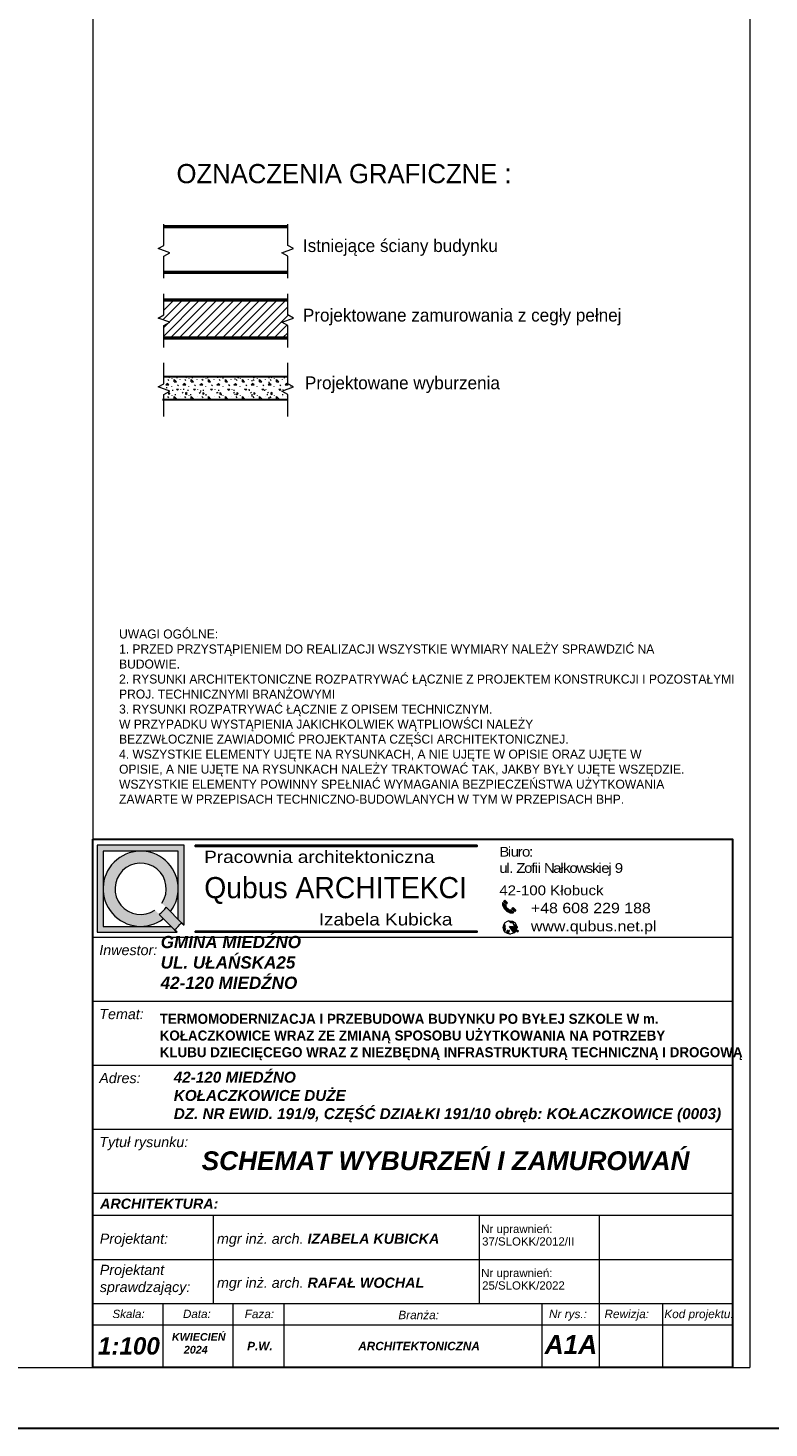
# Model space of a CAD drawing. Header units: millimetres. Extents: x -587 to 33545, y -26688 to 22494.
# Tile 249 of 256: x 16769 to 17637, y 8874 to 10514. Entities that reach past the tile are written whole.
import ezdxf
from ezdxf.enums import TextEntityAlignment as Align

# ---------------------------------------------------------------- set-up
doc = ezdxf.new("R2010")
doc.units = ezdxf.units.MM
doc.header["$MEASUREMENT"] = 0
doc.linetypes.add('ArchiTECH.PC Solid Line Type', pattern=[0])
doc.layers.add('a3', color=3, linetype='Continuous', lineweight=30, plot=False)
for name, color, linetype, lineweight in [('k_wyburzenia widoczne', 252, 'PNEUMATIC2', 30), ('l.wypełnień', 7, 'Continuous', 5), ('linia 009', 7, 'Continuous', 9), ('linia 04', 7, 'Continuous', 50), ('Nowe_820-G Rysunki Obrazki_Nr_pióra__23', 7, 'Continuous', 15), ('wymiarowanie', 176, 'Continuous', 9)]:
    doc.layers.add(name, color=color, linetype=linetype, lineweight=lineweight)
doc.layers.add('linia widokowa 020', color=7, linetype='Continuous', lineweight=20, true_color=0x000000)
doc.styles.add('ArchiTECHStyle1', font='arial.ttf', dxfattribs={"height": 0.16})
doc.styles.add('Roman', font='SIMPLEX')
doc.linetypes.add('PNEUMATIC2', pattern='A,0.5,-0.25,["//",Standard,S=0.2,R=0,X=-0.1,Y=-0.1],-0.25', length=1)

msp = doc.modelspace()

# ---------------------------------------------------------------- hatches: boundary and pattern name
for points in [[(16964.59, 9556.92), (16964.59, 9555.38), (17295.06, 9555.38), (17295.06, 9556.92)], [(16964.59, 9456.38), (16964.59, 9454.83), (17295.06, 9454.83), (17295.06, 9456.38)]]:
    msp.add_hatch(color=256).paths.add_polyline_path(points)
at = {"layer": 'k_wyburzenia widoczne', "linetype": 'Continuous', "lineweight": 5}
h = msp.add_hatch(dxfattribs=at)
h.set_pattern_fill('CONCRE', color=1, scale=20, style=0)
h.set_pattern_definition([(0, (0, 0), (20, 20), [2.5, -17.5]), (90, (0, 0), (-20, 20), [2.5, -17.5]), (135, (2.5, 0), (-20, 1e-15), [3.535534, -24.748738]), (0, (2.5, 11.25), (20, 20), [2.5, -17.5]), (45, (3.75, 10), (1e-15, 20), [1.767766, -26.516504]), (135, (3.75, 10), (-20, 1e-15), [1.767766, -26.516504]), (0, (10, 16.25), (20, 20), [3.535534, -16.464466]), (45, (10, 16.25), (1e-15, 20), [2.5, -25.784272]), (135, (13.536, 16.25), (-20, 1e-15), [2.5, -25.784272]), (90, (13.75, 5), (-20, 20), [2.5, -17.5]), (45, (13.75, 5), (1e-15, 20), [1.767766, -26.516504]), (135, (15, 6.25), (-20, 1e-15), [1.767766, -26.516504]), (0, (2.5, 5), (20, 20), [1.25, -16.75]), (0, (17.5, 10), (20, 20), [1.25, -16.75]), (90, (11.25, 12.5), (-20, 20), [1.25, -16.75]), (135, (13.75, 1.25), (-20, 1e-15), [1.767766, -26.516504]), (135, (5, 15), (-20, 1e-15), [1.767766, -26.516504]), (45, (9.375, 6.562), (1e-15, 20), [1.767766, -26.516504]), (90, (6.875, 2.5), (-20, 20), [0.3125, -19.6875]), (90, (7.812, 10.938), (-20, 20), [0.3125, -19.6875]), (90, (17.188, 14.375), (-20, 20), [0.3125, -19.6875]), (90, (17.5, 3.75), (-20, 20), [0.3125, -19.6875])])
h.paths.add_polyline_path([(16921.12, 10093.86), (16934.78, 10088.81), (16927.91, 10084.89), (16927.91, 10079.2), (17073.06, 10079.2), (17073.06, 10084.89), (17066.19, 10088.81), (17079.86, 10093.86), (17073.06, 10097.42), (17073.06, 10105.93), (16927.91, 10105.93), (16927.91, 10097.42)])
at = {"layer": 'l.wypełnień'}
h = msp.add_hatch(dxfattribs=at)
h.set_pattern_fill('LINE', color=5, scale=2.25, angle=45, style=0)
h.set_pattern_definition([(45, (-241876.18, 13233.9426), (-5.05139407, 5.05139407), [])])
h.paths.add_polyline_path([(17079.86, 10174.68), (17073.06, 10178.23), (17073.06, 10195.43), (16927.91, 10195.43), (16927.91, 10178.23), (16921.12, 10174.68), (16934.78, 10169.63), (16927.91, 10165.7), (16927.91, 10151.33), (17073.06, 10151.33), (17073.06, 10165.7), (17066.19, 10169.63)])
at = {"layer": 'wymiarowanie'}
h = msp.add_hatch(color=7, dxfattribs=at)
h.paths.add_polyline_path([(16849.57, 9556.92), (16951.67, 9556.92), (16951.67, 9463.04), (16948.57, 9466.13), (16944.66, 9470.05), (16944.66, 9505.88), (16944.66, 9549.91), (16900.62, 9549.91), (16856.58, 9549.91), (16856.58, 9505.88), (16856.58, 9461.84), (16900.62, 9461.84), (16936.45, 9461.84), (16940.36, 9457.92), (16943.46, 9454.83), (16849.57, 9454.83)])
h.paths.add_polyline_path([(16856.58, 9505.88, -0.4142136), (16900.62, 9549.91, -0.4142136), (16944.66, 9505.88, -0.1647641), (16935.59, 9479.11), (16930.59, 9484.12), (16925.55, 9489.15, 10.2455423), (16917.34, 9480.94), (16922.38, 9475.91), (16927.38, 9470.9, -0.1647641), (16900.62, 9461.84, -0.4142136)])
for color, points in [(1, [(16922.38, 9475.91, 0.0788738), (16930.59, 9484.12), (16935.59, 9479.11), (16944.66, 9470.05), (16948.57, 9466.13, -0.046709), (16940.36, 9457.92), (16936.45, 9461.84), (16927.38, 9470.9)]), (7, [(17338.44, 9454.33, 0.0114248), (17338.72, 9454.55), (17338.73, 9453.92)]), (7, [(17341.53, 9460.98), (17342.71, 9460.88), (17341.53, 9460.21, 0.0122344), (17341.54, 9460.59, 0.0123937)])]:
    msp.add_hatch(color=color, dxfattribs=at).paths.add_polyline_path(points)
h = msp.add_hatch(color=7, dxfattribs=at)
h.paths.add_polyline_path([(17330.66, 9482.88), (17329.12, 9484.27, -0.2257017), (17328.72, 9486.6), (17325.05, 9489.91, 0.1923995), (17325.86, 9484.42, 0.0725634), (17328.8, 9480.8)])
h.paths.add_polyline_path([(17325.96, 9490.94), (17329.39, 9487.85), (17330.9, 9489.53), (17327.47, 9492.62)])
h = msp.add_hatch(color=7, dxfattribs=at)
h.paths.add_polyline_path([(17330.66, 9482.88), (17332.21, 9481.49, 0.2257017), (17334.57, 9481.33), (17338.24, 9478.02, -0.1923995), (17332.7, 9478.26, -0.0725634), (17328.8, 9480.8)])
h.paths.add_polyline_path([(17339.17, 9479.04), (17335.75, 9482.13), (17337.26, 9483.8), (17340.68, 9480.72)])
h = msp.add_hatch(color=7, dxfattribs=at)
h.paths.add_polyline_path([(17333.17, 9461.72), (17340.84, 9457.33, -0.0172131), (17340.6, 9456.85), (17339.83, 9457.28, 0.008189), (17339.81, 9457.29, 0.5397497), (17338.7, 9456.7), (17338.72, 9454.55, -0.0114248), (17338.44, 9454.33)])
h.paths.add_polyline_path([(17333.17, 9461.72), (17341.53, 9460.98, -0.0123937), (17341.54, 9460.59, -0.0122344), (17341.53, 9460.21), (17340.29, 9459.5, 0.5397497), (17340.35, 9458.23, 0.008189), (17340.37, 9458.22), (17341.05, 9457.84, -0.0173245), (17340.84, 9457.33)])
h.paths.add_polyline_path([(17327.21, 9465.11, 0.4200987), (17327.59, 9463.23, -0.5369957), (17327.92, 9462.17, 0.2016291), (17327.6, 9460.21, 0.1070222), (17328.46, 9458.96, 0), (17328.46, 9458.96, -0.4365565), (17328.47, 9458.32, 0.1470815), (17327.7, 9457.67, 0.2070349), (17327.61, 9456.71, -0.421728), (17327.29, 9455.96, -0.3199581)])
h.paths.add_polyline_path([(17328.68, 9454.49, 0.4961021), (17330, 9455.26, -0.1925824), (17330.33, 9456.97, -0.3611399), (17331.43, 9456.94, 0.3674112), (17332.68, 9456.75, -1.0208574), (17333.07, 9456.54, -0.1185898), (17332.18, 9455.52, 0.3247332), (17332.1, 9454.31, 0.305926), (17334.35, 9452.74, -0.195201)])
h.paths.add_polyline_path([(17331.35, 9468.12, -0.2349861), (17338.28, 9466.98, 0.5278165), (17337.31, 9465.69, 0.1272686), (17336.12, 9466.19, -0.1207092), (17333.37, 9467.18, 0.0977798)])
h.paths.add_polyline_path([(17337.79, 9463.33, 0.3379247), (17338.24, 9464.3, 0.2733122), (17341.09, 9463.22, -0.0235046), (17341.31, 9462.51, -0.1267146)])
h.paths.add_polyline_path([(17340.84, 9457.33, 0.0173245), (17341.05, 9457.84), (17343.56, 9456.4), (17343.3, 9455.93)])
h.paths.add_polyline_path([(17340.84, 9457.33), (17343.3, 9455.93), (17343.03, 9455.46), (17340.6, 9456.85, 0.0172131)])

# ---------------------------------------------------------------- linework, layer by layer
at = {"color": 7}
for p, q in [((16948.57, 9466.13), (16951.67, 9463.04)), ((16940.36, 9457.92), (16943.46, 9454.83))]:
    msp.add_line(p, q, dxfattribs=at)
for points in [[(16964.59, 9556.92), (16964.59, 9555.38), (17295.06, 9555.38), (17295.06, 9556.92)], [(16964.59, 9456.38), (16964.59, 9454.83), (17295.06, 9454.83), (17295.06, 9456.38)]]:
    msp.add_lwpolyline(points, close=True)
at = {"layer": 'a3'}
msp.add_lwpolyline([(13459.71, 11844.01), (13459.71, 8874.01), (17659.71, 8874.01), (17659.71, 11844.01), (13459.71, 11844.01)], dxfattribs=at)
at = {"layer": 'k_wyburzenia widoczne', "color": 1, "ltscale": 20}
for p, q in [((17073.06, 10105.93), (16927.91, 10105.93)), ((16926.05, 10079.2), (17073.06, 10079.2))]:
    msp.add_line(p, q, dxfattribs=at)
at = {"layer": 'linia 009'}
for points in [[(16927.91, 10221.54), (16927.91, 10247.16), (16934.78, 10251.09), (16921.12, 10256.14), (16927.91, 10259.69), (16927.91, 10284.57)], [(17073.06, 10221.54), (17073.06, 10247.16), (17066.19, 10251.09), (17079.86, 10256.14), (17073.06, 10259.69), (17073.06, 10284.57)], [(16927.91, 10140.08), (16927.91, 10165.7), (16934.78, 10169.63), (16921.12, 10174.68), (16927.91, 10178.23), (16927.91, 10203.11)], [(17073.06, 10140.08), (17073.06, 10165.7), (17066.19, 10169.63), (17079.86, 10174.68), (17073.06, 10178.23), (17073.06, 10203.11)], [(16927.91, 10059.26), (16927.91, 10084.89), (16934.78, 10088.81), (16921.12, 10093.86), (16927.91, 10097.42), (16927.91, 10122.29)], [(17073.06, 10059.26), (17073.06, 10084.89), (17066.19, 10088.81), (17079.86, 10093.86), (17073.06, 10097.42), (17073.06, 10122.29)]]:
    msp.add_lwpolyline(points, dxfattribs=at)
at = {"layer": 'linia 04', "ltscale": 0.45}
for p, q in [((17073.06, 10281.39), (16927.91, 10281.39)), ((16927.91, 10228.29), (17073.06, 10228.29))]:
    msp.add_line(p, q, dxfattribs=at)
at = {"layer": 'linia 04', "color": 5, "ltscale": 0.45}
for p, q in [((17073.06, 10195.43), (16927.91, 10195.43)), ((16927.91, 10151.33), (17073.06, 10151.33))]:
    msp.add_line(p, q, dxfattribs=at)
at = {"layer": 'Nowe_820-G Rysunki Obrazki_Nr_pióra__23', "color": 7, "linetype": 'Continuous', "lineweight": 15}
for points in [[(17615, 11815.22), (17615, 8945.02)], [(13514.59, 8945.02), (17615, 8945.02)]]:
    msp.add_lwpolyline(points, dxfattribs=at)
at = {"layer": 'wymiarowanie', "color": 0, "linetype": 'ArchiTECH.PC Solid Line Type', "lineweight": 9}
for p, q in [((16844.68, 9149.05), (16844.68, 9524.05)), ((16844.68, 9449.05), (17594.68, 9449.05)), ((16844.68, 9374.05), (17594.68, 9374.05)), ((16844.68, 9299.05), (17594.68, 9299.05)), ((16844.68, 9224.05), (17594.68, 9224.05)), ((16844.68, 9048.24), (16844.68, 9149.05)), ((16844.68, 9149.05), (17594.68, 9149.05)), ((16844.68, 9123.24), (17594.68, 9123.24)), ((16985.65, 9123.24), (16985.65, 9020.03)), ((17297.61, 9123.24), (17297.61, 9020.03)), ((17438.11, 9123.24), (17438.11, 9020.03)), ((16844.68, 9071.64), (17594.68, 9071.64)), ((16844.68, 9020.03), (17594.68, 9020.03)), ((16844.68, 9020.03), (17594.68, 9020.03)), ((16844.68, 9020.03), (17594.68, 9020.03)), ((16844.68, 9020.03), (17594.68, 9020.03)), ((16844.68, 9020.03), (17594.68, 9020.03)), ((16926.71, 9020.03), (16926.71, 8945.02)), ((17008.75, 9020.03), (17008.75, 8945.02)), ((17068.47, 9020.03), (17068.47, 8945.02)), ((17370.88, 9020.03), (17370.88, 8945.02)), ((17438.11, 9020.03), (17438.11, 8945.02)), ((17512.64, 9020.03), (17512.64, 8945.02)), ((16844.68, 8995.03), (17594.68, 8995.03))]:
    msp.add_line(p, q, dxfattribs=at)
at = {"layer": 'wymiarowanie', "color": 1}
for p, q in [((16948.57, 9466.13), (16930.59, 9484.12)), ((16940.36, 9457.92), (16922.38, 9475.91))]:
    msp.add_line(p, q, dxfattribs=at)
at = {"layer": 'wymiarowanie', "color": 7}
for p, q in [((17325.05, 9489.91), (17328.72, 9486.6)), ((17327.47, 9492.62), (17325.96, 9490.94)), ((17325.96, 9490.94), (17329.39, 9487.85)), ((17327.47, 9492.62), (17330.9, 9489.53)), ((17329.12, 9484.27), (17335.73, 9478.32)), ((17329.39, 9487.85), (17330.9, 9489.53)), ((17335.75, 9482.13), (17337.26, 9483.8)), ((17339.17, 9479.04), (17335.75, 9482.13)), ((17340.68, 9480.72), (17337.26, 9483.8)), ((17338.24, 9478.02), (17334.57, 9481.33)), ((17340.68, 9480.72), (17339.17, 9479.04)), ((17342.71, 9460.88), (17333.17, 9461.72)), ((17333.17, 9461.72), (17343.3, 9455.93)), ((17338.73, 9453.92), (17333.17, 9461.72)), ((17338.7, 9456.7), (17338.73, 9453.92)), ((17339.81, 9457.29), (17343.03, 9455.46)), ((17340.29, 9459.5), (17342.71, 9460.88)), ((17340.35, 9458.23), (17343.56, 9456.4)), ((17343.3, 9455.93), (17343.03, 9455.46)), ((17343.3, 9455.93), (17343.56, 9456.4))]:
    msp.add_line(p, q, dxfattribs=at)
at = {"layer": 'wymiarowanie', "color": 7, "linetype": 'Continuous', "lineweight": 15}
msp.add_lwpolyline([(16844.68, 11815.22), (16844.68, 8945.02)], dxfattribs=at)
at = {"layer": 'wymiarowanie', "color": 0, "lineweight": 30}
msp.add_lwpolyline([(16844.68, 9563.96), (17594.68, 9563.96), (17594.68, 8945.02), (16844.68, 8945.02)], close=True, dxfattribs=at)
at = {"layer": 'wymiarowanie', "color": 7}
for points in [[(16951.67, 9463.04), (16951.67, 9556.92), (16849.57, 9556.92), (16849.57, 9454.83), (16943.46, 9454.83)], [(16944.66, 9470.05), (16944.66, 9549.91), (16856.58, 9549.91), (16856.58, 9461.84), (16936.45, 9461.84)]]:
    msp.add_lwpolyline(points, dxfattribs=at)
at = {"layer": 'wymiarowanie', "color": 7, "lineweight": 13}
msp.add_circle((17333.66, 9460.59), 7.88, dxfattribs=at)
at = {"layer": 'wymiarowanie', "color": 7}
for centre, radius, start, end in [((16900.62, 9505.88), 44.04, 322.57509, 307.42491), ((16900.62, 9505.88), 30.02, 326.14921, 303.85079), ((17332.32, 9488.19), 7.47, 166.67958, 210.24197), ((17339.74, 9492.67), 16.14, 210.73037, 227.33158), ((17331.37, 9485.86), 2.75, 164.3158, 215.19037), ((16900.62, 9505.88), 62.28, 309.65143, 320.34857), ((17339.46, 9492.92), 16.14, 228.6417, 245.24291), ((17329.96, 9462.56), 5.74, 53.63525, 75.97372), ((17333.55, 9483.89), 2.75, 240.78291, 291.65748), ((17335.77, 9485.07), 7.47, 245.7313, 289.2937), ((17336.76, 9472.3), 6.15, 236.50654, 264.03785), ((17335.75, 9463.64), 2.58, 14.92604, 81.86713), ((17338.23, 9466.01), 0.974, 87.29907, 197.66327), ((17328.32, 9464.35), 1.34, 145.81653, 236.96537), ((17327.08, 9456.49), 0.568, 291.2453, 22.71136), ((17330.1, 9460.8), 2.57, 147.73007, 193.32869), ((17328.76, 9457.08), 1.21, 150.948, 197.73589), ((17327.41, 9462.59), 0.665, 321.3211, 74.26354), ((17330.91, 9461.59), 3.59, 202.61984, 227.05452), ((17329.16, 9456.72), 1.74, 113.52157, 146.9902), ((17328.17, 9458.64), 0.44, 313.10426, 47.44022), ((17329.05, 9455.37), 0.957, 247.55357, 353.09799), ((17332.31, 9455.7), 2.35, 147.18676, 190.78958), ((17330.86, 9456.29), 0.862, 48.68881, 128.11552), ((17332.16, 9457.58), 0.969, 221.07993, 301.77551), ((17332.97, 9454.86), 1.03, 140.11365, 212.07498), ((17334.38, 9455.19), 2.45, 201.19555, 269.23648), ((17330.5, 9457.89), 2.9, 305.31298, 332.36541), ((17332.88, 9456.65), 0.225, 330.54591, 152.91124), ((17337.38, 9464.11), 0.884, 297.9169, 12.60242), ((17341.14, 9469.74), 7.23, 242.38997, 271.27687), ((17340.59, 9466.17), 3, 218.55426, 279.6995), ((17339.45, 9456.63), 0.755, 59.2997, 174.60822), ((17340.73, 9458.88), 0.755, 125.86793, 241.17645)]:
    msp.add_arc(centre, radius, start, end, dxfattribs=at)
at = {"layer": 'wymiarowanie', "color": 1}
msp.add_arc((16900.62, 9505.88), 37.03, 305.9804, 324.0196, dxfattribs=at)

# ---------------------------------------------------------------- texts
at = {"color": 7, "insert": (16875.34, 9719.77), "char_height": 14.64968, "width": 728.7393, "attachment_point": 4}
msp.add_mtext('{\\fCentury Gothic|b0|i1|c238|p34;\\P\\pxsm1,ql;\\fCentury Gothic|b0|i0|c238|p34;\\H0.720588x;\\C256;UWAGI OGÓLNE:\\P1. PRZED PRZYSTĄPIENIEM DO REALIZACJI WSZYSTKIE WYMIARY NALEŻY SPRAWDZIĆ NA\\PBUDOWIE.\\P2. RYSUNKI ARCHITEKTONICZNE ROZPATRYWAĆ ŁĄCZNIE Z PROJEKTEM KONSTRUKCJI I POZOSTAŁYMI PROJ. TECHNICZNYMI BRANŻOWYMI\\P3. \\C7;RYSUNKI ROZPATRYWAĆ ŁĄCZNIE Z OPISEM TECHNICZNYM.\\P\\ps*1,q*;W PRZYPADKU WYSTĄPIENIA JAKICHKOLWIEK WĄTPLIOWŚCI NALEŻY \\PBEZZWŁOCZNIE ZAWIADOMIĆ PROJEKTANTA CZĘŚCI ARCHITEKTONICZNEJ.\\P\\psm1,ql;\\C256;4. WSZYSTKIE ELEMENTY UJĘTE NA RYSUNKACH, A NIE UJĘTE W OPISIE ORAZ UJĘTE W\\POPISIE, A NIE UJĘTE NA RYSUNKACH NALEŻY TRAKTOWAĆ TAK, JAKBY BYŁY UJĘTE WSZĘDZIE.\\PWSZYSTKIE ELEMENTY POWINNY SPEŁNIAĆ WYMAGANIA BEZPIECZEŃSTWA UŻYTKOWANIA\\PZAWARTE W PRZEPISACH TECHNICZNO-BUDOWLANYCH W TYM W PRZEPISACH BHP.}', dxfattribs=at)
at = {"attachment_point": 1}
for s, insert, char_height, width in [('{\\fCentury Gothic|b0|i0|c238|p34;\\W1.15;Pracownia architektoniczna}', (16975.14, 9550.49), 14.4309, 326.0108), ('{\\fCentury Gothic|b0|i0|c238|p34;\\W1.15;\\T0.8;Biuro:\\Pul. Zofii Nałkowskiej 9}', (17321.16, 9554.98), 11.4293, 445.0153), ('{\\fCentury Gothic|b0|i0|c238|p34;\\W1.15;42-100 Kłobuck}', (17321.16, 9509.73), 11.4293, 445.0153), ('{\\fCentury Gothic|b0|i0|c238|p34;\\W1.15;+48 608 229 188}', (17358.17, 9489.39), 12.1324, 472.3923), ('{\\fCentury Gothic|b0|i0|c238|p34;\\W1.15;Izabela Kubicka}', (17109.44, 9477.28), 14.4309, 326.0108), ('{\\fCentury Gothic|b0|i0|c238|p34;\\W1.15;www.qubus.net.pl}', (17358.17, 9468.12), 12.1324, 472.3923)]:
    msp.add_mtext(s, dxfattribs=dict(at, insert=insert, char_height=char_height, width=width))
at = {"insert": (16915.42, 9359.34), "char_height": 11.73333, "width": 787.122, "attachment_point": 1, "style": 'Roman'}
msp.add_mtext('\\pxi0,l0.642783,sm1,ql,t9.628161;{\\fCentury Gothic|b1|i0|c238|p34;TERMOMODERNIZACJA I PRZEBUDOWA BUDYNKU PO BYŁEJ SZKOLE W m. \\PKOŁACZKOWICE WRAZ ZE ZMIANĄ SPOSOBU UŻYTKOWANIA NA POTRZEBY \\PKLUBU DZIECIĘCEGO WRAZ Z NIEZBĘDNĄ INFRASTRUKTURĄ TECHNICZNĄ I DROGOWĄ}', dxfattribs=at)
at = {"layer": 'linia widokowa 020', "attachment_point": 1}
for s, insert, char_height, width in [('{\\fCentury Gothic|b0|i0|c238|p34;OZNACZENIA GRAFICZNE :}', (16942.65, 10355.15), 22.5, 777.8055), ('{\\fCentury Gothic|b0|i0|c238|p34;\\C7;Istniejące ściany budynku}', (17090.86, 10267), 15, 806.9), ('{\\fCentury Gothic|b0|i0|c238|p34;Projektowane zamurowania z cegły pełnej}', (17090.86, 10185.54), 15, 806.9), ('{\\fCentury Gothic|b0|i0|c238|p34;Projektowane wyburzenia }', (17093.26, 10106.21), 15, 806.9)]:
    msp.add_mtext(s, dxfattribs=dict(at, insert=insert, char_height=char_height, width=width))
at = {"layer": 'wymiarowanie', "color": 0, "style": 'ArchiTECHStyle1'}
for s, p in [('Nr uprawnień:', (17299.93, 9099.6)), ('37/SLOKK/2012/II', (17300.97, 9084.96)), ('Nr uprawnień:', (17299.93, 9047.99)), ('25/SLOKK/2022', (17300.97, 9033.35))]:
    msp.add_text(s, height=9.6, dxfattribs=at).set_placement(p, align=Align.BOTTOM_LEFT)
at = {"layer": 'wymiarowanie', "color": 7, "insert": (16975.19, 9519.61), "char_height": 24.8137, "width": 376.1842, "attachment_point": 1}
msp.add_mtext('{\\fCentury Gothic|b0|i0|c238|p34;Qubus ARCHITEKCI}', dxfattribs=at)
at = {"layer": 'wymiarowanie', "color": 1, "ltscale": 0.45, "attachment_point": 1}
for s, insert, char_height, width in [('{\\fArial|b1|i1|c238|p34;\\C7;GMINA MIEDŹNO\\PUL. UŁAŃSKA25\\P42-120 MIEDŹNO}', (16924.09, 9450.64), 14.3265, 814.3497), ('{\\fArial|b1|i1|c238|p34;\\C7;42-120 MIEDŹNO\\PKOŁACZKOWICE DUŻE\\P\\A1;DZ. NR EWID. 191/9, CZĘŚĆ DZIAŁKI 191/10\\A1; obręb: KOŁACZKOWICE (0003)}', (16939.45, 9291.44), 12.8, 693.7746)]:
    msp.add_mtext(s, dxfattribs=dict(at, insert=insert, char_height=char_height, width=width))
at = {"layer": 'wymiarowanie', "color": 0, "ltscale": 0.45, "attachment_point": 1}
for s, insert, char_height, width in [('{\\fArial CE|b0|i1|c238|p34;Inwestor:}', (16852.11, 9440.1), 11.9958, 761.9047), ('{\\fArial CE|b0|i1|c238|p34;Temat:}', (16852.11, 9365.1), 11.9958, 761.9047), ('{\\fArial CE|b0|i1|c238|p34;Adres:}', (16852.11, 9290.1), 11.9958, 761.9047), ('{\\fArial CE|b0|i1|c238|p34;Tytuł rysunku:}', (16852.11, 9215.1), 11.9958, 761.9047), ('{\\fArial|b1|i1|c238|p34;SCHEMAT WYBURZEŃ I ZAMUROWAŃ}', (16972.17, 9198.2), 22, 761.9047), ('{\\fArial|b1|i1|c238|p34;ARCHITEKTURA:}', (16853.04, 9142.84), 11.9958, 761.9047), ('{\\fArial CE|b0|i1|c238|p34;Projektant:}', (16852.7, 9101.87), 11.9958, 761.9047), ('{\\fArial CE|b0|i1|c238|p34;mgr inż. arch. \\fArial CE|b1|i1|c238|p34;IZABELA KUBICKA}', (16990.1, 9101.87), 11.9958, 761.9047), ('{\\fArial CE|b0|i1|c238|p34;Projektant\\Psprawdzający:}', (16852.7, 9065.28), 11.9958, 761.9047), ('{\\fArial CE|b0|i1|c238|p34;mgr inż. arch. \\fArial CE|b1|i1|c238|p34;RAFAŁ WOCHAL}', (16990.1, 9050.27), 11.9958, 761.9047), ('{\\fArial CE|b0|i1|c238|p34;Skala:}', (16867.51, 9012.6), 9.75, 761.9047), ('{\\fArial CE|b0|i1|c238|p34;Data:}', (16950.26, 9012.6), 9.75, 761.9047), ('{\\fArial CE|b0|i1|c238|p34;Faza:}', (17022.58, 9012.6), 9.8794, 761.9047), ('{\\fArial CE|b0|i1|c238|p34;Branża:}', (17202.76, 9011.4), 9.8794, 761.9047), ('{\\fArial CE|b0|i1|c238|p34;Nr rys.:}', (17379.39, 9012.6), 9.8794, 761.9047), ('{\\fArial CE|b0|i1|c238|p34;Rewizja:}', (17444.44, 9012.6), 9.8794, 761.9047), ('{\\fArial CE|b0|i1|c238|p34;Kod projektu:}', (17514.61, 9012.6), 9.8794, 761.9047), ('{\\fArial|b1|i1|c238|p34;1:100}', (16850.52, 8980.35), 20.3175, 609.5238), ('\\pxt16.667;{\\fArial|b1|i1|c238|p34;     KWIECIEŃ\\P         2024}', (16919.82, 8985.27), 9, 761.9047), ('{\\fArial CE|b1|i1|c238|p34;P.W.}', (17025.48, 8974.98), 9.8794, 761.9047), ('{\\fArial CE|b1|i1|c238|p34;ARCHITEKTONICZNA}', (17155.73, 8974.98), 9.8794, 761.9047), ('{\\fArial|b1|i1|c238|p34;A1A}', (17374.37, 8982.82), 22, 761.9047)]:
    msp.add_mtext(s, dxfattribs=dict(at, insert=insert, char_height=char_height, width=width))

doc.saveas('drawing.dxf')
